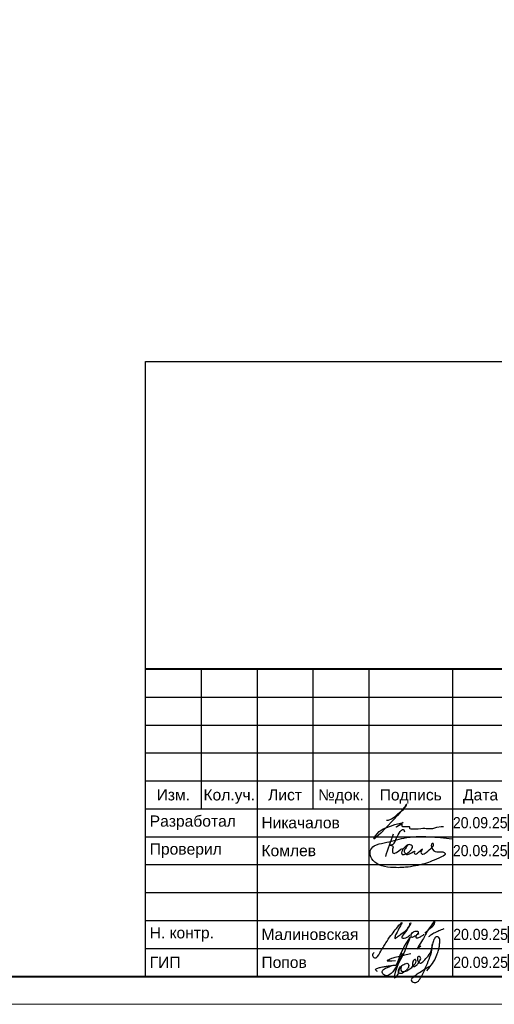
# Model space of a CAD drawing. Header units: millimetres. Extents: x 105028 to 874735, y -568483 to 191941.
# Tile 120 of 135: x 559485 to 567980, y 78334 to 95960. Entities that reach past the tile are written whole.
import ezdxf
from ezdxf.enums import TextEntityAlignment as Align

# ---------------------------------------------------------------- set-up
doc = ezdxf.new("R2010")
doc.units = ezdxf.units.MM
doc.layers.get('Defpoints').update_dxf_attribs({"color": 252})
doc.layers.add('DB CP Оформление', color=7, linetype='Continuous', lineweight=25)
doc.layers.add('DB CP Подписи', color=7, linetype='Continuous', lineweight=25, true_color=0x0a45f5)
doc.layers.add('формат', color=250, linetype='Continuous')
doc.styles.add('Arial', font='arial.ttf', dxfattribs={"width": 0.9, "height": 699.9999999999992})
doc.styles.add('CP.Text', font='arial.ttf')
doc.styles.add('CP.Text дата', font='arial.ttf', dxfattribs={"width": 0.9})

# ---------------------------------------------------------------- blocks, each defined once
blk = doc.blocks.new('*U56')
at = {"color": 0, "lineweight": 0}
blk.add_lwpolyline([(-420, -1.69149813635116e-14), (6.661338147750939e-14, 6.661338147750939e-14), (-1.377945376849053e-14, 594.0000000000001), (-420.0000000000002, 594.0000000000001)], close=True, dxfattribs=at)
at = {"lineweight": 40}
blk.add_lwpolyline([(-400, 4.999999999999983), (-4.999999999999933, 5.000000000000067), (-5.000000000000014, 589.0000000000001), (-400.0000000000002, 589.0000000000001)], close=True, dxfattribs=at)
at = {"style": 'Arial', "width": 0.9, "flags": 8}
blk.add_attdef('FORMAT', (-36.87188609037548, 1.257088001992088), '', height=2.8, dxfattribs=at)
blk = doc.blocks.new('Попов')
at = {"layer": 'DB CP Подписи', "color": 160, "true_color": 0x0a45f5}
for points in [[(8.094156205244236, 0.03369413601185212), (8.828556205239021, 0.5520941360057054), (9.980556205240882, 1.272094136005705), (10.85895620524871, 1.761694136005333), (10.41255620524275, 1.084894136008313), (11.57895620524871, 2.611294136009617), (12.16935620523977, 3.84969413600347), (12.471756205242, 4.713694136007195), (12.629696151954, 5.419294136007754), (12.689696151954, 6.2400941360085), (12.54375620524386, 6.945694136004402), (12.34215620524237, 7.075294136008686), (12.03975620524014, 7.075294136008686), (11.64969615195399, 6.6000941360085), (11.379696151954, 5.779294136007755), (11.21895620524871, 4.728094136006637), (10.72935620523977, 3.014494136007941), (9.418956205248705, 0.0336941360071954)], [(7.394956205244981, 7.032094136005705), (4.284556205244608, 0.8400941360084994), (3.982156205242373, 0.4944941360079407), (3.665356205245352, 0.2583778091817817), (3.190156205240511, 0.09837780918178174), (2.801356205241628, 0.2064941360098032), (2.509696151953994, 0.451294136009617), (2.383756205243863, 0.7680941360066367), (2.429696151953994, 0.9984941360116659), (2.62855620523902, 1.243294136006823), (3.319756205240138, 1.603294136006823), (3.895756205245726, 1.848094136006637), (4.370956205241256, 1.992094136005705), (4.918156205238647, 1.992094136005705)], [(5.979696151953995, 4.069175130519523), (4.859696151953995, -0.1216221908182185), (5.311356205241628, 0.624094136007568), (5.311356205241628, 0.8688941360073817), (5.624396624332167, 1.697142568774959), (6.247356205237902, 2.150494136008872), (6.650556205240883, 2.323294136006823), (6.909756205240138, 2.323294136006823), (7.125756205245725, 2.150494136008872), (7.125756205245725, 1.747294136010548), (6.82335620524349, 1.243294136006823), (6.333756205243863, 0.7968941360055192), (5.714556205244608, 0.5088941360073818), (5.412156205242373, 0.5952941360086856), (5.49855620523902, 1.286494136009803), (5.817585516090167, 1.879286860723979), (5.714556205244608, 1.286494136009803), (5.829756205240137, 0.9552941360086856), (6.146556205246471, 0.8832941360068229), (6.794556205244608, 1.012894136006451), (7.528956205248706, 1.459294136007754), (8.119356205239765, 2.064094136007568), (8.407356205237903, 2.510494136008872), (8.407356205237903, 2.899294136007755), (8.320956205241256, 3.028894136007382), (8.090556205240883, 2.956894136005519), (7.816956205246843, 2.366494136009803), (7.816956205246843, 1.963294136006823), (7.989756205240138, 1.776094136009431), (8.364156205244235, 1.891294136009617), (8.82495620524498, 2.323294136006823), (9.055356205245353, 2.697694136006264), (9.271356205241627, 3.302494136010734), (9.012156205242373, 3.561694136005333), (8.882556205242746, 3.561694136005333), (8.709696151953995, 3.3600941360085), (8.709696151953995, 2.978377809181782), (9.039696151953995, 2.408377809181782), (10.349696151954, 3.378377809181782), (11.11969615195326, 4.410259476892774), (11.27818451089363, 5.133235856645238), (11.35539592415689, 5.654323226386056), (11.38831620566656, 5.819447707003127), (11.35539592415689, 5.654323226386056)], [(7.394956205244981, 7.032094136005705), (6.962956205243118, 6.427294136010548), (4.918156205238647, 1.992094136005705)], [(3.521356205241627, 2.971294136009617), (4.126156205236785, 3.244894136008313), (4.932556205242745, 3.475294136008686), (6.444556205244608, 3.835294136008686), (7.495756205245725, 4.080094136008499)], [(1.534156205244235, 0.8688941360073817), (1.303756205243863, 1.041694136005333), (1.217356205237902, 1.214494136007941), (1.447756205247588, 1.416094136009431), (2.038156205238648, 1.603294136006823), (2.815756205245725, 1.761694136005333), (3.506956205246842, 1.876894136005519), (4.357209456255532, 1.989153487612), (4.918156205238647, 1.992094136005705)], [(3.521356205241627, 2.971294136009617), (3.294445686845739, 2.859738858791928), (4.789696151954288, 2.859738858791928)]]:
    blk.add_spline(points, degree=3, dxfattribs=at)
at = {"layer": 'DB CP Подписи'}
blk.add_spline([(8.094156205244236, 0.03369413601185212), (7.791756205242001, -0.2544480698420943), (7.618956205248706, -0.4847058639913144), (7.618956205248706, -0.8015058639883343), (7.950156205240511, -1.060705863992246), (8.569356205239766, -1.060705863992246), (8.943756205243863, -0.7583058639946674), (9.116556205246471, -0.4991058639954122), (9.418956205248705, 0.0336941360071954)], degree=3, dxfattribs=at)
blk = doc.blocks.new('A$Cf51998ab')
at = {"layer": 'DB CP Подписи'}
for points in [[(2.024743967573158, 7.175397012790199), (0.02474396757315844, 3.175397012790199), (2.524743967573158, 0.1753970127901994), (9.524743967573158, 6.675397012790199), (17.02474396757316, 19.1753970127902), (23.52474396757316, 28.6753970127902), (29.02474396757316, 35.6753970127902), (35.52474396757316, 43.6753970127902), (36.52474396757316, 44.6753970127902), (30.02474396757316, 30.6753970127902), (28.52474396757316, 26.1753970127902), (28.52474396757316, 25.1753970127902), (31.52474396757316, 26.6753970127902), (36.02474396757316, 30.1753970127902), (43.52474396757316, 36.1753970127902), (45.52474396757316, 39.1753970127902), (47.52474396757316, 42.6753970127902), (47.52474396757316, 43.1753970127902), (48.02474396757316, 44.1753970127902), (40.52474396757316, 31.1753970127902), (37.52474396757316, 25.6753970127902), (40.52474396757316, 25.1753970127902), (47.02474396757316, 28.6753970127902), (47.52474396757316, 29.1753970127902)], [(66.52474396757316, 31.6753970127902), (75.02474396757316, 39.1753970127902), (79.02474396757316, 43.6753970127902), (79.52474396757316, 46.6753970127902), (75.02474396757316, 41.6753970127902), (69.02474396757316, 32.6753970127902), (61.02474396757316, 18.6753970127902), (57.02474396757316, 11.6753970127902), (61.52474396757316, 15.6753970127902)], [(57.52474396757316, 34.1753970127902), (54.52474396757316, 34.1753970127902), (50.02474396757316, 31.1753970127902), (49.52474396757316, 26.1753970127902), (54.02474396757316, 27.6753970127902), (56.02474396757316, 29.1753970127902), (58.02474396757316, 33.1753970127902), (57.52474396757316, 34.1753970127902)], [(59.02474396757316, 30.6753970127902), (55.49455854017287, 28.71229258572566), (55.52474396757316, 25.6753970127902), (57.52474396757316, 25.6753970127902), (62.02474396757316, 27.6753970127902), (65.02474396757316, 29.6753970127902), (65.52474396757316, 30.1753970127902)], [(71.80259313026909, 27.23596012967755), (75.18207571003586, 30.02247973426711), (81.43411698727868, 33.40007838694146), (87.77064376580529, 36.27103771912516), (91.06563812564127, 37.45319772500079)]]:
    blk.add_spline(points, degree=3, dxfattribs=at)
blk = doc.blocks.new('Лого')
at = {"layer": 'DB CP Оформление'}
h = blk.add_hatch(color=0, dxfattribs=at)
edge = h.paths.add_edge_path()
edge.add_line((-3.149615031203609, 491.8564630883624), (-2.145539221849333, 491.0307320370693))
edge.add_arc((-5.466713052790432, 493.7619962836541), 4.300000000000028, 39.43316774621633, 320.5668322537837, ccw=False)
edge.add_line((-2.145539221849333, 496.4932605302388), (-3.149615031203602, 495.6675294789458))
edge.add_arc((-5.466713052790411, 493.7619962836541), 3.000000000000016, 39.43316774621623, 320.5668322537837)
edge = h.paths.add_edge_path()
edge.add_arc((0.7039796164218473, 490.1453402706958), 0.65, 0, 360)
h.paths.add_polyline_path([(-38.91856638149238, 496.3972109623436), (-37.43639440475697, 492.9290438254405), (-40.40073835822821, 492.9290438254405)], flags=16)
edge = h.paths.add_edge_path(flags=16)
edge.add_line((-30.56831019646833, 493.9825875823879), (-27.63778042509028, 493.9825875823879))
edge.add_arc((-27.63778042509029, 495.2825875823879), 1.299999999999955, 270.0000000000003, 360.0000000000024)
edge.add_line((-26.33778042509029, 495.2825875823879), (-26.33778042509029, 495.4512324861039))
edge.add_arc((-27.63778042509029, 495.4512324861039), 1.300000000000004, 359.9999999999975, 449.9999999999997)
edge.add_line((-27.63778042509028, 496.7512324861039), (-30.56831019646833, 496.7512324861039))
edge.add_line((-30.56831019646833, 496.7512324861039), (-30.56831019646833, 493.9825875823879))
h.paths.add_polyline_path([(-35.9689509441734, 489.4953402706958), (-36.88082038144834, 491.6290438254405), (-40.956312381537, 491.6290438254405), (-41.8681818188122, 489.4953402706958), (-43.28192242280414, 489.4953402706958), (-39.6254366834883, 498.0512324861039), (-38.21169607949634, 498.0512324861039), (-34.55521034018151, 489.4953402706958)])
edge = h.paths.add_edge_path()
edge.add_line((-30.56831019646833, 489.4953402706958), (-31.86831019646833, 489.4953402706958))
edge.add_line((-31.86831019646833, 489.4953402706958), (-31.86831019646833, 498.0512324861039))
edge.add_line((-31.86831019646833, 498.0512324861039), (-27.63778042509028, 498.0512324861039))
edge.add_arc((-27.63778042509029, 495.4512324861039), 2.600000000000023, 0, 89.99999999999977, ccw=False)
edge.add_line((-25.03778042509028, 495.4512324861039), (-25.03778042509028, 495.2825875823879))
edge.add_arc((-27.63778042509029, 495.2825875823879), 2.600000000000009, -70.23716168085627, 0, ccw=False)
edge.add_line((-26.75864866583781, 492.8357268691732), (-24.6131234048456, 489.4953402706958))
edge.add_line((-24.6131234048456, 489.4953402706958), (-26.15818166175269, 489.4953402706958))
edge.add_line((-26.15818166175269, 489.4953402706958), (-28.20534579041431, 492.6825875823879))
edge.add_line((-28.20534579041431, 492.6825875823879), (-30.56831019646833, 492.6825875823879))
edge.add_line((-30.56831019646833, 492.6825875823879), (-30.56831019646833, 489.4953402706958))
edge = h.paths.add_edge_path(flags=16)
edge.add_line((-21.27053753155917, 492.6928723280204), (-21.27053753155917, 492.5228723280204))
edge.add_arc((-20.82053753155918, 492.5228723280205), 0.4499999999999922, 180.0000000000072, 270.0000000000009)
edge.add_line((-20.82053753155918, 492.0728723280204), (-20.69150461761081, 492.0728723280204))
edge.add_arc((-20.6915046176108, 492.5228723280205), 0.4500000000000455, 269.9999999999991, 359.9999999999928)
edge.add_line((-20.24150461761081, 492.5228723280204), (-20.24150461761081, 492.6928723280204))
edge.add_arc((-20.69150461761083, 492.6928723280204), 0.4500000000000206, 0, 89.99999999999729)
edge.add_line((-20.69150461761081, 493.1428723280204), (-20.82053753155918, 493.1428723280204))
edge.add_arc((-20.82053753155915, 492.6928723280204), 0.4500000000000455, 90.00000000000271, 180)
edge = h.paths.add_edge_path(flags=17)
edge.add_line((-21.62964566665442, 491.9228723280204), (-21.62964566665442, 492.5328723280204))
edge.add_line((-21.62964566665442, 492.5328723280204), (-21.45053753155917, 492.5328723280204))
edge.add_line((-21.45053753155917, 492.5328723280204), (-21.45053753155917, 492.5228723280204))
edge.add_arc((-20.85053753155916, 492.5228723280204), 0.6000000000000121, 180, 269.999999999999)
edge.add_line((-20.85053753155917, 491.9228723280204), (-20.66150461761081, 491.9228723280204))
edge.add_arc((-20.66150461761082, 492.5228723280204), 0.6000000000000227, 270.000000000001, 360)
edge.add_line((-20.06150461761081, 492.5228723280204), (-20.06150461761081, 492.6928723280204))
edge.add_arc((-20.66150461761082, 492.6928723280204), 0.6000000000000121, 0, 89.99999999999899)
edge.add_line((-20.66150461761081, 493.2928723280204), (-20.85053753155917, 493.2928723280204))
edge.add_arc((-20.85053753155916, 492.6928723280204), 0.6000000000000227, 90.00000000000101, 180)
edge.add_line((-21.45053753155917, 492.6928723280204), (-21.45053753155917, 492.6828723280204))
edge.add_line((-21.45053753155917, 492.6828723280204), (-21.62964566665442, 492.6828723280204))
edge.add_line((-21.62964566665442, 492.6828723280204), (-21.62964566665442, 493.2928723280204))
edge.add_line((-21.62964566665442, 493.2928723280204), (-21.80964566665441, 493.2928723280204))
edge.add_line((-21.80964566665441, 493.2928723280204), (-21.80964566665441, 491.9228723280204))
edge.add_line((-21.80964566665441, 491.9228723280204), (-21.62964566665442, 491.9228723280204))
edge = h.paths.add_edge_path(flags=16)
edge.add_line((-18.44160413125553, 492.6928723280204), (-18.44160413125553, 492.5228723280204))
edge.add_arc((-17.99160413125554, 492.5228723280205), 0.4499999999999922, 180.0000000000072, 270.0000000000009)
edge.add_line((-17.99160413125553, 492.0728723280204), (-17.86257121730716, 492.0728723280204))
edge.add_arc((-17.86257121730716, 492.5228723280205), 0.4500000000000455, 269.9999999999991, 359.9999999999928)
edge.add_line((-17.41257121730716, 492.5228723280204), (-17.41257121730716, 492.6928723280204))
edge.add_arc((-17.86257121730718, 492.6928723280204), 0.4500000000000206, 0, 89.99999999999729)
edge.add_line((-17.86257121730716, 493.1428723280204), (-17.99160413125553, 493.1428723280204))
edge.add_arc((-17.99160413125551, 492.6928723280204), 0.4500000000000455, 90.00000000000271, 180)
edge = h.paths.add_edge_path()
edge.add_line((-18.62160413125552, 492.6928723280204), (-18.62160413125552, 492.5228723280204))
edge.add_arc((-18.02160413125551, 492.5228723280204), 0.6000000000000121, 180, 269.999999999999)
edge.add_line((-18.02160413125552, 491.9228723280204), (-17.83257121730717, 491.9228723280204))
edge.add_arc((-17.83257121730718, 492.5228723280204), 0.6000000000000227, 270.000000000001, 360)
edge.add_line((-17.23257121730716, 492.5228723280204), (-17.23257121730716, 492.6928723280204))
edge.add_arc((-17.83257121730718, 492.6928723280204), 0.6000000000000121, 0, 89.99999999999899)
edge.add_line((-17.83257121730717, 493.2928723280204), (-18.02160413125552, 493.2928723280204))
edge.add_arc((-18.02160413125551, 492.6928723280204), 0.6000000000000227, 90.00000000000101, 180)
edge = h.paths.add_edge_path(flags=16)
edge.add_line((-13.61226025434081, 494.9777851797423), (-13.61226025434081, 494.8077851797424))
edge.add_arc((-13.16226025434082, 494.8077851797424), 0.4499999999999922, 180.0000000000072, 270.0000000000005)
edge.add_line((-13.16226025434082, 494.3577851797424), (-13.03322734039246, 494.3577851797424))
edge.add_arc((-13.03322734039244, 494.8077851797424), 0.4500000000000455, 269.9999999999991, 359.9999999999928)
edge.add_line((-12.58322734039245, 494.8077851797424), (-12.58322734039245, 494.9777851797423))
edge.add_arc((-13.03322734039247, 494.9777851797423), 0.4500000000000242, 0, 89.99999999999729)
edge.add_line((-13.03322734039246, 495.4277851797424), (-13.16226025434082, 495.4277851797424))
edge.add_arc((-13.16226025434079, 494.9777851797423), 0.4500000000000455, 90.00000000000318, 180)
edge = h.paths.add_edge_path()
edge.add_line((-13.79226025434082, 494.9777851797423), (-13.79226025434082, 494.8077851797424))
edge.add_arc((-13.19226025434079, 494.8077851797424), 0.6000000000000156, 180, 269.9999999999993)
edge.add_line((-13.19226025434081, 494.2077851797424), (-13.00322734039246, 494.2077851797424))
edge.add_arc((-13.00322734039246, 494.8077851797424), 0.6000000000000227, 270.000000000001, 360)
edge.add_line((-12.40322734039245, 494.8077851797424), (-12.40322734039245, 494.9777851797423))
edge.add_arc((-13.00322734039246, 494.9777851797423), 0.6000000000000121, 0, 89.99999999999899)
edge.add_line((-13.00322734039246, 495.5777851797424), (-13.19226025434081, 495.5777851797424))
edge.add_arc((-13.19226025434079, 494.9777851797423), 0.6000000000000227, 90.00000000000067, 180)
edge = h.paths.add_edge_path(flags=16)
edge.add_line((-20.28705089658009, 494.9777851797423), (-20.28705089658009, 494.8077851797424))
edge.add_arc((-19.8370508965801, 494.8077851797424), 0.4499999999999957, 180.0000000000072, 270.0000000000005)
edge.add_line((-19.83705089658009, 494.3577851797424), (-19.70801798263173, 494.3577851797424))
edge.add_arc((-19.70801798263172, 494.8077851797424), 0.4500000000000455, 269.9999999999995, 359.9999999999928)
edge.add_line((-19.25801798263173, 494.8077851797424), (-19.25801798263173, 494.9777851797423))
edge.add_arc((-19.70801798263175, 494.9777851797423), 0.4500000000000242, 0, 89.99999999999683)
edge.add_line((-19.70801798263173, 495.4277851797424), (-19.83705089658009, 495.4277851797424))
edge.add_arc((-19.83705089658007, 494.9777851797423), 0.4500000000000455, 90.00000000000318, 180)
edge = h.paths.add_edge_path()
edge.add_line((-20.46705089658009, 494.9777851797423), (-20.46705089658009, 494.8077851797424))
edge.add_arc((-19.86705089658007, 494.8077851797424), 0.6000000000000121, 180, 269.999999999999)
edge.add_line((-19.86705089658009, 494.2077851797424), (-19.67801798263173, 494.2077851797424))
edge.add_arc((-19.67801798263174, 494.8077851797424), 0.6000000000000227, 270.000000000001, 360)
edge.add_line((-19.07801798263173, 494.8077851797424), (-19.07801798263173, 494.9777851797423))
edge.add_arc((-19.67801798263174, 494.9777851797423), 0.6000000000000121, 0, 89.99999999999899)
edge.add_line((-19.67801798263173, 495.5777851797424), (-19.86705089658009, 495.5777851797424))
edge.add_arc((-19.86705089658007, 494.9777851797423), 0.6000000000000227, 90.00000000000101, 180)
edge = h.paths.add_edge_path(flags=16)
edge.add_arc((-19.22667760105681, 492.7878723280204), 0.1800000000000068, 270.0000000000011, 360)
edge.add_line((-19.04667760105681, 492.7878723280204), (-19.0466776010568, 492.9328723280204))
edge.add_arc((-19.22667760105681, 492.9328723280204), 0.1800000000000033, 0, 89.99999999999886)
edge.add_line((-19.2266776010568, 493.1128723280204), (-19.63443714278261, 493.1128723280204))
edge.add_line((-19.63443714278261, 493.1128723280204), (-19.6344371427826, 492.6078723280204))
edge.add_line((-19.6344371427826, 492.6078723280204), (-19.22667760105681, 492.6078723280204))
edge = h.paths.add_edge_path()
edge.add_line((-19.63443714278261, 491.9228723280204), (-19.81443714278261, 491.9228723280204))
edge.add_line((-19.81443714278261, 491.9228723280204), (-19.81443714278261, 493.2928723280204))
edge.add_line((-19.81443714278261, 493.2928723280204), (-19.2266776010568, 493.2928723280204))
edge.add_arc((-19.2266776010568, 492.9328723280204), 0.3600000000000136, 0, 89.99999999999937, ccw=False)
edge.add_line((-18.8666776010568, 492.9328723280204), (-18.86667760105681, 492.7878723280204))
edge.add_arc((-19.22667760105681, 492.7878723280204), 0.3600000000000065, -89.99999999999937, 0, ccw=False)
edge.add_line((-19.22667760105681, 492.4278723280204), (-19.63443714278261, 492.4278723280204))
edge.add_line((-19.63443714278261, 492.4278723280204), (-19.63443714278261, 491.9228723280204))
edge = h.paths.add_edge_path(flags=16)
edge.add_line((-22.41432519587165, 492.0728723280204), (-22.81592550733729, 492.0728723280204))
edge.add_line((-22.81592550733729, 492.0728723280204), (-22.81592550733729, 492.5700955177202))
edge.add_line((-22.81592550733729, 492.5700955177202), (-22.41432519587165, 492.5700955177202))
edge.add_arc((-22.41432519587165, 492.3900955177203), 0.17999999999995, -1.807620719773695e-11, 89.99999999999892, ccw=False)
edge.add_line((-22.23432519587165, 492.3900955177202), (-22.23432519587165, 492.2528723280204))
edge.add_arc((-22.41432519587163, 492.2528723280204), 0.1799999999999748, -90.00000000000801, 0, ccw=False)
h.paths.add_polyline_path([(-16.95626591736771, 495.5777851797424), (-17.51223811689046, 494.9677851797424), (-17.55459530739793, 494.9677851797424), (-17.55459530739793, 495.5777851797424), (-17.73459530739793, 495.5777851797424), (-17.73459530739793, 494.2077851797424), (-17.55459530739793, 494.2077851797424), (-17.55459530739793, 494.8177851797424), (-17.47826675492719, 494.8177851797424), (-16.92229455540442, 494.2077851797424), (-16.67874821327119, 494.2077851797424), (-17.32006333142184, 494.9114214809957), (-16.71271957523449, 495.5777851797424)])
edge = h.paths.add_edge_path()
edge.add_line((-22.10894538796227, 493.1128723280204), (-22.8159255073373, 493.1128723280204))
edge.add_line((-22.8159255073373, 493.1128723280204), (-22.81592550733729, 492.7200955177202))
edge.add_line((-22.81592550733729, 492.7200955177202), (-22.41432519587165, 492.7200955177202))
edge.add_arc((-22.41432519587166, 492.3600955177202), 0.3600000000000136, 0, 89.99999999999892, ccw=False)
edge.add_line((-22.05432519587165, 492.3600955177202), (-22.05432519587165, 492.2828723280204))
edge.add_arc((-22.41432519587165, 492.2828723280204), 0.3600000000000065, -89.99999999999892, 0, ccw=False)
edge.add_line((-22.41432519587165, 491.9228723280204), (-23.01592550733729, 491.9228723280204))
edge.add_line((-23.01592550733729, 491.9228723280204), (-23.01592550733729, 493.2928723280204))
edge.add_line((-23.01592550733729, 493.2928723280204), (-22.10894538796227, 493.2928723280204))
edge.add_line((-22.10894538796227, 493.2928723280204), (-22.10894538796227, 493.1128723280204))
h.paths.add_polyline_path([(-15.99401623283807, 495.3977851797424), (-16.45775531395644, 495.3977851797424), (-16.45775531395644, 495.5777851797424), (-15.35027715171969, 495.5777851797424), (-15.35027715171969, 495.3977851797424), (-15.81401623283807, 495.3977851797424), (-15.81401623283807, 494.2077851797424), (-15.99401623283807, 494.2077851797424)])
h.paths.add_polyline_path([(-14.219327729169, 494.9827851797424), (-14.219327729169, 495.5777851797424), (-14.039327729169, 495.5777851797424), (-14.039327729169, 494.2077851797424), (-14.219327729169, 494.2077851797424), (-14.219327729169, 494.8027851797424), (-14.92320967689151, 494.8027851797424), (-14.92320967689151, 494.2077851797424), (-15.10320967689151, 494.2077851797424), (-15.10320967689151, 495.5777851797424), (-14.92320967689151, 495.5777851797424), (-14.92320967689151, 494.9827851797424)])
h.paths.add_polyline_path([(-11.97615986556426, 494.8027851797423), (-11.97615986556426, 494.3877851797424), (-11.30687213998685, 494.3877851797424), (-11.30687213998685, 494.2077851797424), (-12.15615986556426, 494.2077851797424), (-12.15615986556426, 495.5777851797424), (-11.30687213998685, 495.5777851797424), (-11.30687213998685, 495.3977851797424), (-11.97615986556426, 495.3977851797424), (-11.97615986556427, 494.9827851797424), (-11.34484040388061, 494.9827851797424), (-11.34484040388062, 494.8027851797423)])
edge = h.paths.add_edge_path(flags=16)
edge.add_arc((-21.07411837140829, 495.0727851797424), 0.1800000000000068, 270.0000000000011, 360)
edge.add_line((-20.89411837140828, 495.0727851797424), (-20.89411837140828, 495.2177851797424))
edge.add_arc((-21.07411837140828, 495.2177851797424), 0.1800000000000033, 0, 89.99999999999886)
edge.add_line((-21.07411837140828, 495.3977851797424), (-21.48187791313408, 495.3977851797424))
edge.add_line((-21.48187791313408, 495.3977851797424), (-21.48187791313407, 494.8927851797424))
edge.add_line((-21.48187791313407, 494.8927851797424), (-21.07411837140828, 494.8927851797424))
h.paths.add_polyline_path([(-22.81592550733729, 494.2077851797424), (-23.01592550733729, 494.2077851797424), (-23.01592550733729, 495.5777851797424), (-21.90894538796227, 495.5777851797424), (-21.90894538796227, 494.2077851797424), (-22.10894538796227, 494.2077851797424), (-22.10894538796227, 495.3977851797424), (-22.81592550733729, 495.3977851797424)])
h.paths.add_polyline_path([(-18.65095050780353, 494.8027851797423), (-18.65095050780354, 494.3877851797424), (-17.98166278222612, 494.3877851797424), (-17.98166278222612, 494.2077851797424), (-18.83095050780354, 494.2077851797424), (-18.83095050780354, 495.5777851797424), (-17.98166278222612, 495.5777851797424), (-17.98166278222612, 495.3977851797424), (-18.65095050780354, 495.3977851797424), (-18.65095050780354, 494.9827851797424), (-18.01963104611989, 494.9827851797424), (-18.01963104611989, 494.8027851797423)])
edge = h.paths.add_edge_path()
edge.add_line((-21.48187791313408, 494.2077851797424), (-21.66187791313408, 494.2077851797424))
edge.add_line((-21.66187791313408, 494.2077851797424), (-21.66187791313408, 495.5777851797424))
edge.add_line((-21.66187791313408, 495.5777851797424), (-21.07411837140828, 495.5777851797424))
edge.add_arc((-21.07411837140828, 495.2177851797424), 0.3600000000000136, 0, 89.99999999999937, ccw=False)
edge.add_line((-20.71411837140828, 495.2177851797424), (-20.71411837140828, 495.0727851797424))
edge.add_arc((-21.07411837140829, 495.0727851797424), 0.3600000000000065, -89.99999999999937, 0, ccw=False)
edge.add_line((-21.07411837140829, 494.7127851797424), (-21.48187791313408, 494.7127851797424))
edge.add_line((-21.48187791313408, 494.7127851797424), (-21.48187791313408, 494.2077851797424))
edge = h.paths.add_edge_path()
edge.add_line((-19.81443714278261, 493.2928723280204), (-19.81443714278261, 491.9228723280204))
edge.add_line((-22.10894538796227, 493.2928723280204), (-22.10894538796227, 493.1128723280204))
at = {"layer": 'DB CP Оформление', "color": 0}
for p, q in [((-22.10894538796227, 493.2928723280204), (-22.10894538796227, 493.1128723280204)), ((-19.81443714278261, 493.2928723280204), (-19.81443714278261, 491.9228723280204))]:
    blk.add_line(p, q, dxfattribs=at)
at = {"layer": 'DB CP Оформление', "color": 0, "const_width": 0.01}
for points in [[(-35.9689509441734, 489.4953402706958), (-36.88082038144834, 491.6290438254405), (-40.956312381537, 491.6290438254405), (-41.8681818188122, 489.4953402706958), (-43.28192242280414, 489.4953402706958), (-39.6254366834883, 498.0512324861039), (-38.21169607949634, 498.0512324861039), (-34.55521034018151, 489.4953402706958)], [(-38.91856638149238, 496.3972109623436), (-37.43639440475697, 492.9290438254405), (-40.40073835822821, 492.9290438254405)], [(-22.81592550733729, 494.2077851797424), (-23.01592550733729, 494.2077851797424), (-23.01592550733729, 495.5777851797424), (-21.90894538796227, 495.5777851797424), (-21.90894538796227, 494.2077851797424), (-22.10894538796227, 494.2077851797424), (-22.10894538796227, 495.3977851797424), (-22.81592550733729, 495.3977851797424)], [(-18.65095050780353, 494.8027851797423), (-18.65095050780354, 494.3877851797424), (-17.98166278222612, 494.3877851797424), (-17.98166278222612, 494.2077851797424), (-18.83095050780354, 494.2077851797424), (-18.83095050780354, 495.5777851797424), (-17.98166278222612, 495.5777851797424), (-17.98166278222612, 495.3977851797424), (-18.65095050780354, 495.3977851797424), (-18.65095050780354, 494.9827851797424), (-18.01963104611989, 494.9827851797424), (-18.01963104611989, 494.8027851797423)], [(-16.95626591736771, 495.5777851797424), (-17.51223811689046, 494.9677851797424), (-17.55459530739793, 494.9677851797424), (-17.55459530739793, 495.5777851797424), (-17.73459530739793, 495.5777851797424), (-17.73459530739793, 494.2077851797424), (-17.55459530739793, 494.2077851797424), (-17.55459530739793, 494.8177851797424), (-17.47826675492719, 494.8177851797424), (-16.92229455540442, 494.2077851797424), (-16.67874821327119, 494.2077851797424), (-17.32006333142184, 494.9114214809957), (-16.71271957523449, 495.5777851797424)], [(-15.99401623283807, 495.3977851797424), (-16.45775531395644, 495.3977851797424), (-16.45775531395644, 495.5777851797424), (-15.35027715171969, 495.5777851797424), (-15.35027715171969, 495.3977851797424), (-15.81401623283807, 495.3977851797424), (-15.81401623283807, 494.2077851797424), (-15.99401623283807, 494.2077851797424)], [(-14.219327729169, 494.9827851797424), (-14.219327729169, 495.5777851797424), (-14.039327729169, 495.5777851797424), (-14.039327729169, 494.2077851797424), (-14.219327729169, 494.2077851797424), (-14.219327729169, 494.8027851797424), (-14.92320967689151, 494.8027851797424), (-14.92320967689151, 494.2077851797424), (-15.10320967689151, 494.2077851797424), (-15.10320967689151, 495.5777851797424), (-14.92320967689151, 495.5777851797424), (-14.92320967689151, 494.9827851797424)], [(-11.97615986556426, 494.8027851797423), (-11.97615986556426, 494.3877851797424), (-11.30687213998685, 494.3877851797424), (-11.30687213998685, 494.2077851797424), (-12.15615986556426, 494.2077851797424), (-12.15615986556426, 495.5777851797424), (-11.30687213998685, 495.5777851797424), (-11.30687213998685, 495.3977851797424), (-11.97615986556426, 495.3977851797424), (-11.97615986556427, 494.9827851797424), (-11.34484040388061, 494.9827851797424), (-11.34484040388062, 494.8027851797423)]]:
    blk.add_lwpolyline(points, close=True, dxfattribs=at)
for points in [[(-30.56831019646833, 489.4953402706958), (-31.86831019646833, 489.4953402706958), (-31.86831019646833, 498.0512324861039), (-27.63778042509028, 498.0512324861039, -0.414213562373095), (-25.03778042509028, 495.4512324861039), (-25.03778042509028, 495.2825875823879, -0.316436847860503), (-26.75864866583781, 492.8357268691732), (-24.6131234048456, 489.4953402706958), (-26.15818166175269, 489.4953402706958), (-28.20534579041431, 492.6825875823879), (-30.56831019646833, 492.6825875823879)], [(-3.149615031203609, 491.8564630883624), (-2.145539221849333, 491.0307320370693, -2.790346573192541), (-2.145539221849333, 496.4932605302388), (-3.149615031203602, 495.6675294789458, 2.790346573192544)], [(-30.56831019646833, 493.9825875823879), (-27.63778042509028, 493.9825875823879, 0.414213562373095), (-26.33778042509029, 495.2825875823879), (-26.33778042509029, 495.4512324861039, 0.414213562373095), (-27.63778042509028, 496.7512324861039), (-30.56831019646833, 496.7512324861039)], [(-21.48187791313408, 494.2077851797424), (-21.66187791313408, 494.2077851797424), (-21.66187791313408, 495.5777851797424), (-21.07411837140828, 495.5777851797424, -0.4142135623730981), (-20.71411837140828, 495.2177851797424), (-20.71411837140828, 495.0727851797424, -0.4142135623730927), (-21.07411837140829, 494.7127851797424), (-21.48187791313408, 494.7127851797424)], [(-21.07411837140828, 494.8927851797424, 0.4142135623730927), (-20.89411837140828, 495.0727851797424), (-20.89411837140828, 495.2177851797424, 0.4142135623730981), (-21.07411837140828, 495.3977851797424), (-21.48187791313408, 495.3977851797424), (-21.48187791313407, 494.8927851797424)], [(-20.46705089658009, 494.9777851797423), (-20.46705089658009, 494.8077851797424, 0.414213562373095), (-19.86705089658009, 494.2077851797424), (-19.67801798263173, 494.2077851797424, 0.414213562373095), (-19.07801798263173, 494.8077851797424), (-19.07801798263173, 494.9777851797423, 0.414213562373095), (-19.67801798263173, 495.5777851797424), (-19.86705089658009, 495.5777851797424, 0.414213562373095)], [(-20.28705089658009, 494.9777851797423), (-20.28705089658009, 494.8077851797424, 0.414213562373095), (-19.83705089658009, 494.3577851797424), (-19.70801798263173, 494.3577851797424, 0.414213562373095), (-19.25801798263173, 494.8077851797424), (-19.25801798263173, 494.9777851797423, 0.414213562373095), (-19.70801798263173, 495.4277851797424), (-19.83705089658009, 495.4277851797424, 0.414213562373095)], [(-13.79226025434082, 494.9777851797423), (-13.79226025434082, 494.8077851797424, 0.414213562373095), (-13.19226025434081, 494.2077851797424), (-13.00322734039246, 494.2077851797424, 0.414213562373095), (-12.40322734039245, 494.8077851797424), (-12.40322734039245, 494.9777851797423, 0.414213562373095), (-13.00322734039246, 495.5777851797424), (-13.19226025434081, 495.5777851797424, 0.414213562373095)], [(-13.61226025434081, 494.9777851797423), (-13.61226025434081, 494.8077851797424, 0.414213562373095), (-13.16226025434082, 494.3577851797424), (-13.03322734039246, 494.3577851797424, 0.414213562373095), (-12.58322734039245, 494.8077851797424), (-12.58322734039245, 494.9777851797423, 0.414213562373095), (-13.03322734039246, 495.4277851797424), (-13.16226025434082, 495.4277851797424, 0.414213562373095)], [(-22.10894538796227, 493.1128723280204), (-22.8159255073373, 493.1128723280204), (-22.81592550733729, 492.7200955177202), (-22.41432519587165, 492.7200955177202, -0.4142135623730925), (-22.05432519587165, 492.3600955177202), (-22.05432519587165, 492.2828723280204, -0.4142135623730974), (-22.41432519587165, 491.9228723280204), (-23.01592550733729, 491.9228723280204), (-23.01592550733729, 493.2928723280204), (-22.10894538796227, 493.2928723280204)], [(-22.41432519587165, 492.0728723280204), (-22.81592550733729, 492.0728723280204), (-22.81592550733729, 492.5700955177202), (-22.41432519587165, 492.5700955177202, -0.4142135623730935), (-22.23432519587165, 492.3900955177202), (-22.23432519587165, 492.2528723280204, -0.4142135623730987)], [(-21.62964566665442, 491.9228723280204), (-21.62964566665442, 492.5328723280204), (-21.45053753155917, 492.5328723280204), (-21.45053753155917, 492.5228723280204, 0.414213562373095), (-20.85053753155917, 491.9228723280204), (-20.66150461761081, 491.9228723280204, 0.414213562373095), (-20.06150461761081, 492.5228723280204), (-20.06150461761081, 492.6928723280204, 0.414213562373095), (-20.66150461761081, 493.2928723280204), (-20.85053753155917, 493.2928723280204, 0.414213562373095), (-21.45053753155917, 492.6928723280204), (-21.45053753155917, 492.6828723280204), (-21.62964566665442, 492.6828723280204), (-21.62964566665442, 493.2928723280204), (-21.80964566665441, 493.2928723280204), (-21.80964566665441, 491.9228723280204)], [(-21.27053753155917, 492.6928723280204), (-21.27053753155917, 492.5228723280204, 0.414213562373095), (-20.82053753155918, 492.0728723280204), (-20.69150461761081, 492.0728723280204, 0.414213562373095), (-20.24150461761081, 492.5228723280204), (-20.24150461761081, 492.6928723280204, 0.414213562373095), (-20.69150461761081, 493.1428723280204), (-20.82053753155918, 493.1428723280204, 0.414213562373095)], [(-19.63443714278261, 491.9228723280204), (-19.81443714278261, 491.9228723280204), (-19.81443714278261, 493.2928723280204), (-19.2266776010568, 493.2928723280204, -0.4142135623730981), (-18.8666776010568, 492.9328723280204), (-18.86667760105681, 492.7878723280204, -0.4142135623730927), (-19.22667760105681, 492.4278723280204), (-19.63443714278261, 492.4278723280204)], [(-19.22667760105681, 492.6078723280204, 0.4142135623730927), (-19.04667760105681, 492.7878723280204), (-19.0466776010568, 492.9328723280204, 0.4142135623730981), (-19.2266776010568, 493.1128723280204), (-19.63443714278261, 493.1128723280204), (-19.6344371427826, 492.6078723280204)], [(-18.62160413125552, 492.6928723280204), (-18.62160413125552, 492.5228723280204, 0.414213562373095), (-18.02160413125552, 491.9228723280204), (-17.83257121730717, 491.9228723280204, 0.414213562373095), (-17.23257121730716, 492.5228723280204), (-17.23257121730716, 492.6928723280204, 0.414213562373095), (-17.83257121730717, 493.2928723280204), (-18.02160413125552, 493.2928723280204, 0.414213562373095)], [(-18.44160413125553, 492.6928723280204), (-18.44160413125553, 492.5228723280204, 0.414213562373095), (-17.99160413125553, 492.0728723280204), (-17.86257121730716, 492.0728723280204, 0.414213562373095), (-17.41257121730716, 492.5228723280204), (-17.41257121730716, 492.6928723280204, 0.414213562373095), (-17.86257121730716, 493.1428723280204), (-17.99160413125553, 493.1428723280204, 0.414213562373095)]]:
    blk.add_lwpolyline(points, format="xyb", close=True, dxfattribs=at)
at = {"layer": 'DB CP Оформление', "color": 0}
blk.add_circle((0.7039796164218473, 490.1453402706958), 0.65, dxfattribs=at)
at = {"layer": 'Defpoints', "color": 0}
blk.add_lwpolyline([(-45.89650028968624, 501.2732863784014), (4.103499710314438, 501.2732863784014), (4.103499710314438, 486.2732863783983), (-45.89650028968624, 486.2732863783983)], close=True, dxfattribs=at)
blk = doc.blocks.new('A$C5BE547C8')
at = {"layer": 'DB CP Подписи', "color": 160, "true_color": 0x0a45f5}
for points in [[(12.77064067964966, 273.4620631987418), (54.9465189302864, 284.4855278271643), (94.154754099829, 355.2698806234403), (190.2780455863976, 461.4464249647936), (197.8667517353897, 439.9583000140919)], [(553.6754189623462, 292.4671654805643), (541.1363445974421, 294.8536106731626), (543.5881781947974, 221.3447915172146), (618.3679039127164, 188.8783703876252), (688.8570107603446, 181.5274854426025), (702.341915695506, 169.2760206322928), (655.1448083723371, 128.8461685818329), (445.8771119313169, 43.72502877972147), (210.5232081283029, -1.356840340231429), (25.1820216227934, -2.336883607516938), (-119.9528827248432, 30.00445333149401), (-207.229957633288, 105.4676031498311), (-226.8427679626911, 202.491644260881), (-177.8107121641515, 263.2541753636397), (-54.24994114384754, 301.4757719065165), (189.9297362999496, 360.2782164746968), (498.8316938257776, 377.9189649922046), (787.0024744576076, 349.3846527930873)], [(-36.17550682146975, 134.4371501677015), (61.71678818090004, 412.4869762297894)], [(12.77064067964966, 273.4620631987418), (53.68175455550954, 259.2054039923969), (47.35787273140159, 207.3811667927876), (60.00563637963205, 173.2529950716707), (97.94904722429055, 183.3650324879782)], [(97.94904722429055, 183.3650324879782), (177.0679458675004, 224.8184770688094), (161.8986921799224, 163.5096667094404), (207.1457470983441, 161.4226177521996), (266.314922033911, 204.5548820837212), (296.9437179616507, 255.3396693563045), (253.785020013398, 280.3842265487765), (197.7158576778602, 243.8061435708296), (177.076149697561, 224.897245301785)], [(240.4512582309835, 278.160545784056), (216.6761126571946, 242.9138925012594), (193.0570860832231, 200.9501308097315), (214.3763311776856, 163.8837520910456), (260.4151262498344, 165.1061032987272), (324.2741268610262, 195.7046833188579), (317.2758679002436, 178.2197674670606), (323.3993369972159, 165.9803596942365), (371.5122399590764, 186.0879841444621), (421.3747226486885, 228.0517155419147), (401.2547955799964, 186.9622102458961), (414.3764636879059, 162.4833644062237), (464.2389463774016, 183.4652452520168), (539.4700353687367, 247.2851138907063), (556.5207641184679, 274.5734312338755), (553.6754189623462, 292.4671654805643)]]:
    blk.add_spline(points, degree=3, dxfattribs=at)
blk = doc.blocks.new('Никачалов')
blk.add_lwpolyline([(-307.2528087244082, -10.52482762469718), (-266.7209943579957, -10.52482762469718), (-217.2917009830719, 12.19796214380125), (-151.053767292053, 56.65713122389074), (-104.5903002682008, 97.1639252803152), (-42.3079472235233, 148.5397506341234), (-2.762450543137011, 181.1417946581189), (25.90605847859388, 213.7455219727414), (43.7010164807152, 235.4819012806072), (55.56432182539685, 255.2404097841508), (61.49597449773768, 269.0720390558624), (48.64291482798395, 267.0958515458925), (20.96416013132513, 227.5771512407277), (-26.48906123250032, 171.2625404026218), (-43.29770154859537, 147.551656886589), (-106.566372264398, 73.45304175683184), (-171.8145516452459, 1.330614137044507), (-320.1058683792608, -151.8054015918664), (-406.1148320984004, -241.7118334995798), (-487.1818974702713, -312.8461673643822), (-518.8162328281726, -343.4720238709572), (-528.703466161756, -345.4482113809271), (-526.7239574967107, -334.5808633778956), (-516.8401608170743, -316.7968590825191), (-494.0998678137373, -283.2067213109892), (-477.294664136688, -261.4703420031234), (-435.7730954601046, -217.0111729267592), (-400.1831794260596, -188.3598206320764), (-362.6171914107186, -168.6013121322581), (-318.1297963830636, -150.8173078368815), (-234.0969046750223, -118.213580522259), (-154.0195936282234, -90.55032198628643), (-5.728276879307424, -52.01971543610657), (-125.3510846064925, -134.0213973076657), (-130.2929829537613, -133.0333035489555), (-128.316910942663, -131.0571160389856), (-95.39726961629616, -111.8204287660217), (-59.85203000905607, -95.76348443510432), (-27.71938084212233, -87.49177623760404), (-25.77080201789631, -90.41229184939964), (-29.66795968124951, -102.5757764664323), (-30.15252690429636, -110.3610126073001), (-29.17995580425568, -115.7122051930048), (-24.3102270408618, -121.0650810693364), (-17.49535610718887, -123.4974413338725), (-8.24390245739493, -125.9314848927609), (2.468126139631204, -127.3909010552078), (14.15272583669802, -127.3909010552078), (101.7906602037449, -127.3909010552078), (105.0348549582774, -129.2711407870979), (104.8664592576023, -152.815378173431), (110.9218312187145, -158.3651994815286), (128.4246742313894, -163.9133375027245), (156.4780234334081, -166.202617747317), (264.0107071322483, -165.9518068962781), (307.6251938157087, -158.1497378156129), (346.3905716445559, -151.961947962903), (383.8122205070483, -151.961947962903), (403.5351374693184, -158.7119581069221), (436.9152894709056, -161.67118948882), (526.11689822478, -161.927050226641), (598.5373598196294, -138.5208429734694), (676.6111056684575, -125.8742528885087), (713.761259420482, -126.4129070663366)])
blk = doc.blocks.new('ауацуа')
at = {"layer": 'DB CP Оформление'}
for p, q in [((-901444.4389830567, -47611.55045884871), (-882944.4389830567, -47611.55045884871)), ((-901444.4389830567, -53111.55045884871), (-901444.4389830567, -47611.55045884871)), ((-900444.4389830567, -47611.55045884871), (-900444.4389830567, -50111.55045884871)), ((-899444.4389830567, -47611.55045884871), (-899444.4389830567, -53111.55045884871)), ((-898444.4389830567, -47611.55045884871), (-898444.4389830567, -50111.55045884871)), ((-897444.4389830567, -47611.55045884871), (-897444.4389830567, -53111.55045884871)), ((-895944.4389830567, -47611.55045884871), (-895944.4389830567, -53111.55045884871)), ((-894944.4389830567, -53111.55045884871), (-894944.4389830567, -47612.58197722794)), ((-901444.4389830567, -48111.55045884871), (-894944.4389830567, -48111.55045884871)), ((-901444.4389830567, -48611.55045884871), (-894944.4389830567, -48611.55045884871)), ((-894944.4389830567, -48611.55045884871), (-882944.4389830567, -48611.55045884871)), ((-901444.4389830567, -49111.55045884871), (-894944.4389830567, -49111.55045884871)), ((-901444.4389830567, -49611.55045884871), (-894944.4389830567, -49611.55045884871)), ((-901444.4389830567, -50111.55045884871), (-882944.4389830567, -50111.55045884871)), ((-887944.4389830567, -53111.55045884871), (-887944.4389830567, -50111.55045884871)), ((-887944.4389830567, -50111.55045884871), (-887944.4389830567, -53111.55045884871)), ((-886444.4389830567, -50111.55045884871), (-886444.4389830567, -51611.55045884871)), ((-884944.4389830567, -50111.55045884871), (-884944.4389830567, -51611.55045884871)), ((-901444.4389830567, -50611.55045884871), (-894944.4389830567, -50611.55045884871)), ((-887944.4389830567, -50611.55045884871), (-882944.4389830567, -50611.55045884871)), ((-901444.4389830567, -51111.55045884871), (-894944.4389830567, -51111.55045884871)), ((-901444.4389830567, -51611.55045884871), (-894944.4389830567, -51611.55045884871)), ((-894944.4389830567, -51611.55045884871), (-882944.4389830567, -51611.55045884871)), ((-901444.4389830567, -52111.55045884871), (-894944.4389830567, -52111.55045884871)), ((-901444.4389830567, -52611.55045884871), (-894944.4389830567, -52611.55045884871)), ((-901444.4389830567, -53111.55045884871), (-882944.4389830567, -53111.55045884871))]:
    blk.add_line(p, q, dxfattribs=at)
at = {"layer": 'DB CP Оформление', "ltscale": 100}
blk.add_line((-882944.4389830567, -53111.55045884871), (-882944.4389830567, -47611.55045884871), dxfattribs=at)
at = {"layer": 'DB CP Оформление'}
blk.add_lwpolyline([(-887944.4389830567, -51611.55045884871), (-882944.4389830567, -51611.55045884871), (-882944.4389830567, -53111.55045884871), (-887944.4389830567, -53111.55045884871)], close=True, dxfattribs=at)
at = {"layer": 'DB CP Оформление', "color": 0, "xscale": 100, "yscale": 100, "zscale": 100}
blk.add_blockref('Лого', (-883354.7889540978, -101738.8790966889), dxfattribs=at)
at = {"layer": 'DB CP Подписи'}
blk.add_blockref('Никачалов', (-896824.2117446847, -50303.85781468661), dxfattribs=at)
at = {"layer": 'DB CP Подписи', "color": 160, "true_color": 0x0a45f5, "xscale": 1.445624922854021, "yscale": 1.445624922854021, "zscale": 1.445624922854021}
blk.add_blockref('A$C5BE547C8', (-897091.0831624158, -51157.1531102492), dxfattribs=at)
at = {"layer": 'DB CP Подписи'}
for name, p, xscale, yscale, zscale in [('A$Cf51998ab', (-897379.3541802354, -52782.28930560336), 14.0625, 14.0625, 14.0625), ('Попов', (-897444.4389830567, -53111.55045884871), 100, 100, 100)]:
    blk.add_blockref(name, p, dxfattribs=dict(at, xscale=xscale, yscale=yscale, zscale=zscale))
at = {"layer": 'DB CP Оформление', "style": 'CP.Text'}
for s, p in [('Изм.', (-900944.4389830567, -49861.55045884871)), ('Кол.уч.', (-899944.4389830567, -49861.55045884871)), ('Лист', (-898944.4389830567, -49861.55045884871)), ('№док.', (-897944.4389830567, -49861.55045884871)), ('Подпись', (-896694.4389830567, -49861.55045884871)), ('Дата', (-895444.4389830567, -49861.55045884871))]:
    blk.add_text(s, height=200, dxfattribs=at).set_placement(p, align=Align.MIDDLE_CENTER)
at = {"layer": 'DB CP Оформление'}
for s, insert, char_height, width, attachment_point, style in [('\\pxi1,t1;Заказчик: АО "ГК "ОСНОВА"', (-894944.4389830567, -47861.55045884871), 250, 8500, 4, 'CP.Text'), ('КП-135Р-СС-6-АПС', (-886970.4668877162, -48111.55045884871), 250, 3500.000000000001, 4, 'CP.Text'), ('"Многофункциональный гостиничный комплекс ^Jс подземной автостоянкой", \\Pпо адресу: г. Москва, 2-й Силикатный проезд, вл. 8', (-888944.4389830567, -49361.55045884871), 250, 12000, 5, 'CP.Text'), (' Разработал', (-901444.4389830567, -50361.55045884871), 200, 1999.999999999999, 4, 'CP.Text'), ('20.09.25', (-895450.4190462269, -50361.55045884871), 200, 1000, 5, 'CP.Text дата'), ('Стадия', (-887194.4389830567, -50361.55045884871), 200, 1499.999999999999, 5, 'CP.Text'), (' Никачалов', (-899444.4389830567, -50361.55045884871), 200, 1999.999999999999, 4, 'CP.Text'), ('\\pxl0.2375,r0.2375;Автоматическая система пожарной сигнализации, в т.ч. противопожарная автоматика', (-891444.4389830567, -50861.55045884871), 230, 6999.999999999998, 5, 'CP.Text'), ('Лист', (-885694.4389830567, -50361.55045884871), 200, 1499.999999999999, 5, 'CP.Text'), ('Листов', (-883944.4389830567, -50361.55045884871), 200, 2000, 5, 'CP.Text'), (' Проверил', (-901444.4389830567, -50861.55045884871), 200, 1999.999999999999, 4, 'CP.Text'), (' Комлев', (-899444.4389830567, -50861.55045884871), 200, 1999.999999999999, 4, 'CP.Text'), ('20.09.25', (-895450.4190462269, -50861.55045884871), 200, 1000, 5, 'CP.Text дата'), ('Р', (-887194.4389830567, -51111.55045884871), 300, 1499.999999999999, 5, 'CP.Text'), (' Н. контр.', (-901444.4389830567, -52361.55045884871), 200, 1999.999999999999, 4, 'CP.Text'), (' Малиновская', (-899444.4389830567, -52361.55045884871), 200, 1999.999999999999, 4, 'CP.Text'), ('20.09.25', (-895444.4389830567, -52361.55045884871), 200, 1000, 5, 'CP.Text дата'), (' ГИП', (-901444.4389830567, -52861.55045884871), 200, 1999.999999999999, 4, 'CP.Text'), (' Попов', (-899444.4389830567, -52861.55045884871), 200, 1999.999999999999, 4, 'CP.Text'), ('20.09.25', (-895444.4389830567, -52861.55045884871), 200, 1000, 5, 'CP.Text дата')]:
    blk.add_mtext(s, dxfattribs=dict(at, insert=insert, char_height=char_height, width=width, attachment_point=attachment_point, style=style))

msp = doc.modelspace()

# ---------------------------------------------------------------- linework, layer by layer
at = {"layer": 'Defpoints'}
for p, q in [((561734.7402382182, 89841.60977941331), (580234.7402382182, 89841.60977941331)), ((561734.740309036, 84341.6097318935), (561734.740309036, 89841.6097318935))]:
    msp.add_line(p, q, dxfattribs=at)
msp.add_lwpolyline([(561734.7403798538, 89841.60968371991), (580234.7403798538, 89841.60968371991), (580234.7403798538, 84341.6096837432), (561734.7403798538, 84341.6096837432)], close=True, dxfattribs=at)

# ---------------------------------------------------------------- block references
msp.add_blockref('ауацуа', (1463179.17936292, 131945.4712776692))
at = {"layer": 'формат', "xscale": 100, "yscale": 100, "zscale": 100}
msp.add_blockref('*U56', (580734.7403798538, 78333.9208188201), dxfattribs=at)

doc.saveas('drawing.dxf')
